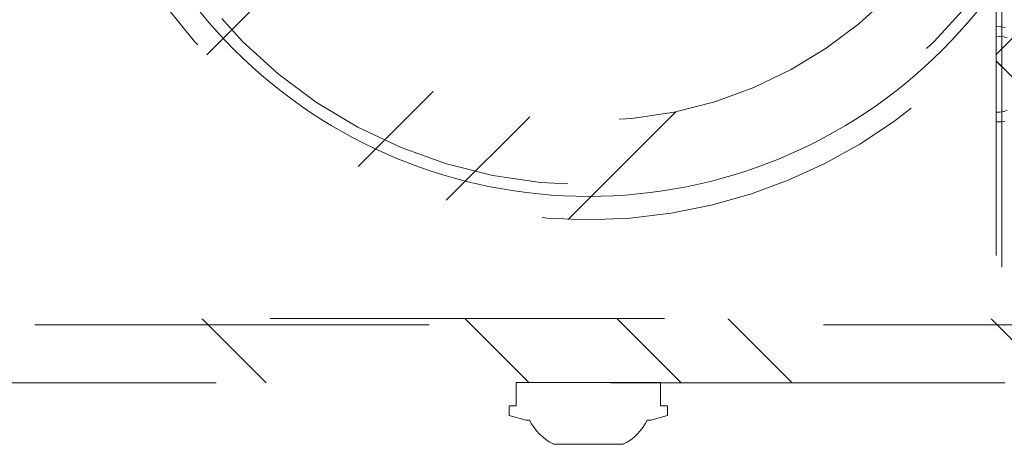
# Model space of a CAD drawing. Header units: inches. Extents: x -434 to -285, y -58 to 33.
# Tile 37 of 103: x -418.5 to -415.17, y 22.15 to 23.59. Entities that reach past the tile are written whole.
import ezdxf

# ---------------------------------------------------------------- set-up
doc = ezdxf.new("R2010")
doc.units = ezdxf.units.IN
doc.header["$LTSCALE"] = 32
doc.header["$MEASUREMENT"] = 0
doc.header["$PDMODE"] = 1
doc.header["$PDSIZE"] = -2
doc.linetypes.add('Dash Style-1', pattern=[0.083328, 0.041656, -0.041672])
for name, color, linetype, lineweight in [('Black', 7, 'Continuous', 18), ('DashLine', 7, 'Dash Style-1', 13), ('DashLineFill', 7, 'Dash Style-1', 13), ('Drawing', 7, 'Continuous', 18), ('Metal-Black', 7, 'Continuous', 18), ('Metal-DeskStructure', 7, 'Continuous', 13), ('None', 7, 'Continuous', 18), ('SolidLine', 7, 'Continuous', 15), ('Wood_1-H', 7, 'Continuous', 13)]:
    doc.layers.add(name, color=color, linetype=linetype, lineweight=lineweight)
doc.layers.add('Metal-Leg', color=7, linetype='Continuous', lineweight=18, true_color=0x4c4c4c)
pattern_1 = [(45, (0, 0), (-1.613, 1.9357), []), (45, (-1.0608, 1.0608), (-0.472346, 0.41676), [])]

# ---------------------------------------------------------------- blocks, each defined once
blk = doc.blocks.new('1BRPFX-Ped_Plate (2D)')
at = {"layer": 'DashLineFill', "linetype": 'Continuous', "lineweight": 13}
h = blk.add_hatch(dxfattribs=at)
h.set_pattern_fill('Steel', color=253, style=0, pattern_type=2)
h.set_pattern_definition(pattern_1)
edge = h.paths.add_edge_path()
edge.add_arc((-4.1457, 1.7047), 0.126, 90, 180, ccw=False)
edge.add_line((-4.1457, 1.8307), (4.1457, 1.8307))
edge.add_arc((4.1457, 1.7047), 0.126, 0, 90, ccw=False)
edge.add_line((4.2717, 1.7047), (4.2717, -1.7047))
edge.add_arc((4.1457, -1.7047), 0.126, 270, 360, ccw=False)
edge.add_line((4.1457, -1.8307), (-4.1457, -1.8307))
edge.add_arc((-4.1457, -1.7047), 0.126, 180, 270, ccw=False)
edge.add_line((-4.2717, -1.7047), (-4.2717, 1.7047))
at = {"layer": 'DashLineFill', "flags": 128}
blk.add_lwpolyline([(-4.2717, 1.7047, -0.414214), (-4.1457, 1.8307), (4.1457, 1.8307, -0.414214), (4.2717, 1.7047), (4.2717, -1.7047, -0.414214), (4.1457, -1.8307), (-4.1457, -1.8307, -0.414214), (-4.2717, -1.7047)], format="xyb", close=True, dxfattribs=at)
at = {"layer": 'SolidLine', "flags": 128}
for points in [[(-0.4571, -1.0851), (-0.4952, -1.108), (-0.5354, -1.127), (-0.5772, -1.1419), (-0.6203, -1.1527), (-0.6643, -1.1592), (-0.7087, -1.1614), (-0.753, -1.1592), (-0.797, -1.1527), (-0.8401, -1.1419), (-0.8819, -1.127), (-0.9221, -1.108), (-0.9602, -1.0851)], [(0.9602, -1.0851), (0.9221, -1.108), (0.8819, -1.127), (0.8401, -1.1419), (0.797, -1.1527), (0.753, -1.1592), (0.7087, -1.1614), (0.6643, -1.1592), (0.6203, -1.1527), (0.5772, -1.1419), (0.5354, -1.127), (0.4952, -1.108), (0.4571, -1.0851)], [(1.3168, -1.4025), (1.3046, -1.4056), (1.2921, -1.4074), (1.2795, -1.408), (1.2669, -1.4074), (1.2545, -1.4056), (1.2422, -1.4025), (1.2304, -1.3982), (1.219, -1.3929), (1.2081, -1.3864), (1.198, -1.3789), (1.1887, -1.3704), (1.1802, -1.361), (1.1727, -1.3509), (1.1662, -1.3401), (1.1608, -1.3287), (1.1566, -1.3168), (1.1535, -1.3046), (1.1516, -1.2921), (1.151, -1.2795), (1.1516, -1.2669), (1.1535, -1.2545), (1.1566, -1.2422), (1.1608, -1.2304), (1.1662, -1.219), (1.1727, -1.2081), (1.1802, -1.198), (1.1887, -1.1887), (1.198, -1.1802), (1.2081, -1.1727), (1.219, -1.1662), (1.2304, -1.1608), (1.2422, -1.1566), (1.2545, -1.1535), (1.2669, -1.1516), (1.2795, -1.151), (1.2921, -1.1516), (1.3046, -1.1535), (1.3168, -1.1566)]]:
    blk.add_lwpolyline(points, dxfattribs=at)
blk.add_lwpolyline([(-1.2795, -1.151), (-1.2669, -1.1516), (-1.2545, -1.1535), (-1.2422, -1.1566), (-1.2304, -1.1608), (-1.219, -1.1662), (-1.2081, -1.1727), (-1.198, -1.1802), (-1.1887, -1.1887), (-1.1802, -1.198), (-1.1727, -1.2081), (-1.1662, -1.219), (-1.1608, -1.2304), (-1.1566, -1.2422), (-1.1535, -1.2545), (-1.1516, -1.2669), (-1.151, -1.2795), (-1.1516, -1.2921), (-1.1535, -1.3046), (-1.1566, -1.3168), (-1.1608, -1.3287), (-1.1662, -1.3401), (-1.1727, -1.3509), (-1.1802, -1.361), (-1.1887, -1.3704), (-1.198, -1.3789), (-1.2081, -1.3864), (-1.219, -1.3929), (-1.2304, -1.3982), (-1.2422, -1.4025), (-1.2545, -1.4056), (-1.2669, -1.4074), (-1.2795, -1.408), (-1.2921, -1.4074), (-1.3046, -1.4056), (-1.3168, -1.4025), (-1.3287, -1.3982), (-1.3401, -1.3929), (-1.3509, -1.3864), (-1.361, -1.3789), (-1.3704, -1.3704), (-1.3789, -1.361), (-1.3864, -1.3509), (-1.3929, -1.3401), (-1.3982, -1.3287), (-1.4025, -1.3168), (-1.4056, -1.3046), (-1.4074, -1.2921), (-1.408, -1.2795), (-1.4074, -1.2669), (-1.4056, -1.2545), (-1.4025, -1.2422), (-1.3982, -1.2304), (-1.3929, -1.219), (-1.3864, -1.2081), (-1.3789, -1.198), (-1.3704, -1.1887), (-1.361, -1.1802), (-1.3509, -1.1727), (-1.3401, -1.1662), (-1.3287, -1.1608), (-1.3168, -1.1566), (-1.3046, -1.1535), (-1.2921, -1.1516)], close=True, dxfattribs=at)
blk = doc.blocks.new('1BRPFY-Leg_Plate (2D)')
at = {"layer": 'DashLineFill', "linetype": 'Continuous', "lineweight": 13}
h = blk.add_hatch(dxfattribs=at)
h.set_pattern_fill('Steel', color=253, style=0, pattern_type=2)
h.set_pattern_definition(pattern_1)
edge = h.paths.add_edge_path()
edge.add_arc((-1.7047, 1.7047), 0.126, 90, 180, ccw=False)
edge.add_line((-1.7047, 1.8307), (1.7047, 1.8307))
edge.add_arc((1.7047, 1.7047), 0.126, 0, 90, ccw=False)
edge.add_line((1.8307, 1.7047), (1.8307, -1.7047))
edge.add_arc((1.7047, -1.7047), 0.126, -90, 0, ccw=False)
edge.add_line((1.7047, -1.8307), (-1.7047, -1.8307))
edge.add_arc((-1.7047, -1.7047), 0.126, 180, 270, ccw=False)
edge.add_line((-1.8307, -1.7047), (-1.8307, 1.7047))
at = {"layer": 'DashLineFill', "flags": 128}
blk.add_lwpolyline([(-1.8307, 1.7047, -0.414214), (-1.7047, 1.8307), (1.7047, 1.8307, -0.414214), (1.8307, 1.7047), (1.8307, -1.7047, -0.414214), (1.7047, -1.8307), (-1.7047, -1.8307, -0.414214), (-1.8307, -1.7047)], format="xyb", close=True, dxfattribs=at)
at = {"layer": 'SolidLine', "flags": 128}
blk.add_lwpolyline([(-1.2795, -1.1181), (-1.2637, -1.1189), (-1.248, -1.1212), (-1.2327, -1.1251), (-1.2178, -1.1304), (-1.2034, -1.1372), (-1.1898, -1.1453), (-1.1771, -1.1548), (-1.1654, -1.1654), (-1.1548, -1.1771), (-1.1453, -1.1898), (-1.1372, -1.2034), (-1.1304, -1.2178), (-1.1251, -1.2327), (-1.1212, -1.248), (-1.1189, -1.2637), (-1.1181, -1.2795), (-1.1189, -1.2953), (-1.1212, -1.311), (-1.1251, -1.3264), (-1.1304, -1.3413), (-1.1372, -1.3556), (-1.1453, -1.3692), (-1.1548, -1.3819), (-1.1654, -1.3937), (-1.1771, -1.4043), (-1.1898, -1.4137), (-1.2034, -1.4219), (-1.2178, -1.4287), (-1.2327, -1.434), (-1.248, -1.4378), (-1.2637, -1.4402), (-1.2795, -1.4409), (-1.2953, -1.4402), (-1.311, -1.4378), (-1.3264, -1.434), (-1.3413, -1.4287), (-1.3556, -1.4219), (-1.3692, -1.4137), (-1.3819, -1.4043), (-1.3937, -1.3937), (-1.4043, -1.3819), (-1.4137, -1.3692), (-1.4219, -1.3556), (-1.4287, -1.3413), (-1.434, -1.3264), (-1.4378, -1.311), (-1.4402, -1.2953), (-1.4409, -1.2795), (-1.4402, -1.2637), (-1.4378, -1.248), (-1.434, -1.2327), (-1.4287, -1.2178), (-1.4219, -1.2034), (-1.4137, -1.1898), (-1.4043, -1.1771), (-1.3937, -1.1654), (-1.3819, -1.1548), (-1.3692, -1.1453), (-1.3556, -1.1372), (-1.3413, -1.1304), (-1.3264, -1.1251), (-1.311, -1.1212), (-1.2953, -1.1189)], close=True, dxfattribs=at)
blk.add_lwpolyline([(1.311, -1.4378), (1.2953, -1.4402), (1.2795, -1.4409), (1.2637, -1.4402), (1.248, -1.4378), (1.2327, -1.434), (1.2178, -1.4287), (1.2034, -1.4219), (1.1898, -1.4137), (1.1771, -1.4043), (1.1654, -1.3937), (1.1548, -1.3819), (1.1453, -1.3692), (1.1372, -1.3556), (1.1304, -1.3413), (1.1251, -1.3264), (1.1212, -1.311), (1.1189, -1.2953), (1.1181, -1.2795), (1.1189, -1.2637), (1.1212, -1.248), (1.1251, -1.2327), (1.1304, -1.2178), (1.1372, -1.2034), (1.1453, -1.1898), (1.1548, -1.1771), (1.1654, -1.1654), (1.1771, -1.1548), (1.1898, -1.1453), (1.2034, -1.1372), (1.2178, -1.1304), (1.2327, -1.1251), (1.248, -1.1212), (1.2637, -1.1189), (1.2795, -1.1181), (1.2953, -1.1189), (1.311, -1.1212)], dxfattribs=at)
blk = doc.blocks.new('Group-4')
at = {"layer": 'Black', "color": 7}
for name in ['1BRPFX-Ped_Plate (2D)', '1BRPFY-Leg_Plate (2D)']:
    blk.add_blockref(name, (14.9803, -5.315), dxfattribs=at)
blk = doc.blocks.new('Group-5')
at = {"layer": 'None'}
blk.add_blockref('Group-4', (0, 0), dxfattribs=at)
blk = doc.blocks.new('SL Low Storage (2D)')
at = {"layer": 'None'}
blk.add_blockref('Group-5', (0, 0), dxfattribs=at)
at = {"layer": 'Drawing', "color": 0, "flags": 1}
for tag in ['Tag', 'Catalog', 'Option1', 'Option2', 'Option3', 'Option4', 'Option5', 'Option6', 'Option7', 'Option8', 'Option9', 'Option10', 'Option11', 'Option12', 'Custom', 'FinishGroup', 'Discount', 'Item2', 'Item3', 'Item6', 'Item8', 'Item9', 'Item10', 'Item12', 'Item13', 'Item16', 'Item18', 'Item19', 'Item20', 'Item21', 'Item22', 'Item23', 'Item24', 'Item25', 'Item1', 'Item4', 'Item5', 'Item7', 'Item11', 'Item14', 'Item15', 'Item17']:
    blk.add_attdef(tag, (-72.0013, 20.0562), '', height=0.00709, dxfattribs=at)
blk = doc.blocks.new('Group-45')
at = {"layer": 'Metal-DeskStructure', "color": 7}
blk.add_open_spline([(-0.563, -0.4031), (-0.563, -0.4084), (-0.567, -0.4164), (-0.5762, -0.4217), (-0.5934, -0.4243), (-0.6185, -0.4243), (-0.6344, -0.4203), (-0.6437, -0.4164), (-0.6476, -0.4071), (-0.6476, -0.2009), (-0.6476, 0), (-0.8593, 0), (-1.0709, 0), (-1.0709, -0.2009), (-1.0709, -0.4071), (-1.0748, -0.4164), (-1.0841, -0.4203), (-1.1013, -0.4243), (-1.1251, -0.4243), (-1.1423, -0.4217), (-1.1515, -0.4164), (-1.1555, -0.4084), (-1.1555, 0), (-1.1555, 0.4084), (-1.1515, 0.4164), (-1.1423, 0.4217), (-1.1251, 0.4243), (-1.1013, 0.4243), (-1.0841, 0.4217), (-1.0748, 0.4164), (-1.0709, 0.4097), (-1.0709, 0.2446), (-1.0709, 0.0849), (-0.8593, 0.0849), (-0.6476, 0.0849), (-0.6476, 0.2446), (-0.6476, 0.4097), (-0.6437, 0.4164), (-0.6344, 0.4217), (-0.6185, 0.4243), (-0.5934, 0.4243), (-0.5762, 0.4217), (-0.567, 0.4164), (-0.563, 0.4084), (-0.563, 0), (-0.563, -0.4031)], degree=2, knots=[0, 0, 0, 0.0023, 0.004599, 0.006899, 0.009198, 0.011753, 0.014308, 0.016863, 0.019418, 0.116187, 0.116187, 0.218123, 0.218123, 0.314892, 0.317447, 0.320002, 0.322557, 0.325112, 0.327667, 0.330222, 0.332777, 0.335332, 0.52951, 0.532065, 0.53462, 0.537175, 0.53973, 0.542285, 0.54484, 0.547395, 0.54995, 0.626918, 0.626918, 0.728853, 0.728853, 0.805822, 0.808377, 0.810932, 0.813487, 0.816042, 0.818342, 0.820641, 0.822941, 0.82524, 1, 1, 1], dxfattribs=at)
blk = doc.blocks.new('Group-46')
at = {"layer": 'Metal-DeskStructure', "color": 7, "flags": 128}
blk.add_lwpolyline([(0.8051, 0.3242), (0.657, -0.1001), (0.9546, -0.1001)], close=True, dxfattribs=at)
at = {"layer": 'Metal-DeskStructure', "color": 7}
blk.add_open_spline([(1.1741, -0.3918), (1.1847, -0.421), (1.1688, -0.4369), (1.145, -0.4396), (1.104, -0.4396), (1.0789, -0.4369), (1.067, -0.4329), (1.0604, -0.4237), (1.0577, -0.417), (1.0214, -0.301), (0.985, -0.185), (0.8071, -0.185), (0.6292, -0.185), (0.5942, -0.2997), (0.5591, -0.4144), (0.5565, -0.421), (0.5499, -0.4303), (0.5379, -0.4369), (0.5141, -0.4396), (0.4771, -0.4396), (0.452, -0.4356), (0.4427, -0.425), (0.4427, -0.4051), (0.448, -0.3905), (0.5915, 0.0007), (0.735, 0.3918), (0.7377, 0.3971), (0.7469, 0.4038), (0.7628, 0.4077), (0.7892, 0.4091), (0.8302, 0.4091), (0.858, 0.4077), (0.8752, 0.4038), (0.8845, 0.3971), (0.8871, 0.3918), (1.0306, 0), (1.1741, -0.3918)], degree=2, knots=[0, 0, 0, 0.015953, 0.02393, 0.031906, 0.039384, 0.046862, 0.054341, 0.061819, 0.061819, 0.189198, 0.189198, 0.375552, 0.375552, 0.501195, 0.501195, 0.508673, 0.516151, 0.523629, 0.531107, 0.538585, 0.546064, 0.553543, 0.561021, 0.561021, 0.761848, 0.761848, 0.764705, 0.767562, 0.770419, 0.773275, 0.776323, 0.77937, 0.782417, 0.785464, 0.785464, 1, 1, 1], dxfattribs=at)
blk = doc.blocks.new('TL14_lower_leg (2D)')
at = {"layer": 'DashLine', "flags": 128}
for points in [[(0, 1.378), (0.1351, 1.3713), (0.2688, 1.3515), (0.4, 1.3186), (0.5273, 1.2731), (0.6496, 1.2152), (0.7655, 1.1457), (0.8742, 1.0652), (0.9744, 0.9744), (1.0652, 0.8742), (1.1457, 0.7655), (1.2152, 0.6496), (1.2731, 0.5273), (1.3186, 0.4), (1.3515, 0.2688), (1.3713, 0.1351), (1.378, 0), (1.3713, -0.1351), (1.3515, -0.2688), (1.3186, -0.4), (1.2731, -0.5273), (1.2152, -0.6496), (1.1457, -0.7655), (1.0652, -0.8742), (0.9744, -0.9744), (0.8742, -1.0652), (0.7655, -1.1457), (0.6496, -1.2152), (0.5273, -1.2731), (0.4, -1.3186), (0.2688, -1.3515), (0.1351, -1.3713), (0, -1.378), (-0.1351, -1.3713), (-0.2688, -1.3515), (-0.4, -1.3186), (-0.5273, -1.2731), (-0.6496, -1.2152), (-0.7655, -1.1457), (-0.8742, -1.0652), (-0.9744, -0.9744), (-1.0652, -0.8742), (-1.1457, -0.7655), (-1.2152, -0.6496), (-1.2731, -0.5273), (-1.3186, -0.4), (-1.3515, -0.2688), (-1.3713, -0.1351), (-1.378, 0), (-1.3713, 0.1351), (-1.3515, 0.2688), (-1.3186, 0.4), (-1.2731, 0.5273), (-1.2152, 0.6496), (-1.1457, 0.7655), (-1.0652, 0.8742), (-0.9744, 0.9744), (-0.8742, 1.0652), (-0.7655, 1.1457), (-0.6496, 1.2152), (-0.5273, 1.2731), (-0.4, 1.3186), (-0.2688, 1.3515), (-0.1351, 1.3713)], [(-0.7087, 0.8701), (-0.6928, 0.8693), (-0.6772, 0.867), (-0.6618, 0.8631), (-0.6469, 0.8578), (-0.6326, 0.851), (-0.619, 0.8429), (-0.6063, 0.8334), (-0.5945, 0.8228), (-0.5839, 0.8111), (-0.5744, 0.7983), (-0.5663, 0.7848), (-0.5595, 0.7704), (-0.5542, 0.7555), (-0.5503, 0.7402), (-0.548, 0.7245), (-0.5472, 0.7087), (-0.548, 0.6928), (-0.5503, 0.6772), (-0.5542, 0.6618), (-0.5595, 0.6469), (-0.5663, 0.6326), (-0.5744, 0.619), (-0.5839, 0.6063), (-0.5945, 0.5945), (-0.6063, 0.5839), (-0.619, 0.5744), (-0.6326, 0.5663), (-0.6469, 0.5595), (-0.6618, 0.5542), (-0.6772, 0.5503), (-0.6928, 0.548), (-0.7087, 0.5472), (-0.7245, 0.548), (-0.7402, 0.5503), (-0.7555, 0.5542), (-0.7704, 0.5595), (-0.7848, 0.5663), (-0.7983, 0.5744), (-0.8111, 0.5839), (-0.8228, 0.5945), (-0.8334, 0.6063), (-0.8429, 0.619), (-0.851, 0.6326), (-0.8578, 0.6469), (-0.8631, 0.6618), (-0.867, 0.6772), (-0.8693, 0.6928), (-0.8701, 0.7087), (-0.8693, 0.7245), (-0.867, 0.7402), (-0.8631, 0.7555), (-0.8578, 0.7704), (-0.851, 0.7848), (-0.8429, 0.7983), (-0.8334, 0.8111), (-0.8228, 0.8228), (-0.8111, 0.8334), (-0.7983, 0.8429), (-0.7848, 0.851), (-0.7704, 0.8578), (-0.7555, 0.8631), (-0.7402, 0.867), (-0.7245, 0.8693)], [(0.7087, 0.8701), (0.7245, 0.8693), (0.7402, 0.867), (0.7555, 0.8631), (0.7704, 0.8578), (0.7848, 0.851), (0.7983, 0.8429), (0.8111, 0.8334), (0.8228, 0.8228), (0.8334, 0.8111), (0.8429, 0.7983), (0.851, 0.7848), (0.8578, 0.7704), (0.8631, 0.7555), (0.867, 0.7402), (0.8693, 0.7245), (0.8701, 0.7087), (0.8693, 0.6928), (0.867, 0.6772), (0.8631, 0.6618), (0.8578, 0.6469), (0.851, 0.6326), (0.8429, 0.619), (0.8334, 0.6063), (0.8228, 0.5945), (0.8111, 0.5839), (0.7983, 0.5744), (0.7848, 0.5663), (0.7704, 0.5595), (0.7555, 0.5542), (0.7402, 0.5503), (0.7245, 0.548), (0.7087, 0.5472), (0.6928, 0.548), (0.6772, 0.5503), (0.6618, 0.5542), (0.6469, 0.5595), (0.6326, 0.5663), (0.619, 0.5744), (0.6063, 0.5839), (0.5945, 0.5945), (0.5839, 0.6063), (0.5744, 0.619), (0.5663, 0.6326), (0.5595, 0.6469), (0.5542, 0.6618), (0.5503, 0.6772), (0.548, 0.6928), (0.5472, 0.7087), (0.548, 0.7245), (0.5503, 0.7402), (0.5542, 0.7555), (0.5595, 0.7704), (0.5663, 0.7848), (0.5744, 0.7983), (0.5839, 0.8111), (0.5945, 0.8228), (0.6063, 0.8334), (0.619, 0.8429), (0.6326, 0.851), (0.6469, 0.8578), (0.6618, 0.8631), (0.6772, 0.867), (0.6928, 0.8693)], [(-0.7087, -0.5472), (-0.6928, -0.548), (-0.6772, -0.5503), (-0.6618, -0.5542), (-0.6469, -0.5595), (-0.6326, -0.5663), (-0.619, -0.5744), (-0.6063, -0.5839), (-0.5945, -0.5945), (-0.5839, -0.6063), (-0.5744, -0.619), (-0.5663, -0.6326), (-0.5595, -0.6469), (-0.5542, -0.6618), (-0.5503, -0.6772), (-0.548, -0.6928), (-0.5472, -0.7087), (-0.548, -0.7245), (-0.5503, -0.7402), (-0.5542, -0.7555), (-0.5595, -0.7704), (-0.5663, -0.7848), (-0.5744, -0.7983), (-0.5839, -0.8111), (-0.5945, -0.8228), (-0.6063, -0.8334), (-0.619, -0.8429), (-0.6326, -0.851), (-0.6469, -0.8578), (-0.6618, -0.8631), (-0.6772, -0.867), (-0.6928, -0.8693), (-0.7087, -0.8701), (-0.7245, -0.8693), (-0.7402, -0.867), (-0.7555, -0.8631), (-0.7704, -0.8578), (-0.7848, -0.851), (-0.7983, -0.8429), (-0.8111, -0.8334), (-0.8228, -0.8228), (-0.8334, -0.8111), (-0.8429, -0.7983), (-0.851, -0.7848), (-0.8578, -0.7704), (-0.8631, -0.7555), (-0.867, -0.7402), (-0.8693, -0.7245), (-0.8701, -0.7087), (-0.8693, -0.6928), (-0.867, -0.6772), (-0.8631, -0.6618), (-0.8578, -0.6469), (-0.851, -0.6326), (-0.8429, -0.619), (-0.8334, -0.6063), (-0.8228, -0.5945), (-0.8111, -0.5839), (-0.7983, -0.5744), (-0.7848, -0.5663), (-0.7704, -0.5595), (-0.7555, -0.5542), (-0.7402, -0.5503), (-0.7245, -0.548)], [(0.7087, -0.5472), (0.7245, -0.548), (0.7402, -0.5503), (0.7555, -0.5542), (0.7704, -0.5595), (0.7848, -0.5663), (0.7983, -0.5744), (0.8111, -0.5839), (0.8228, -0.5945), (0.8334, -0.6063), (0.8429, -0.619), (0.851, -0.6326), (0.8578, -0.6469), (0.8631, -0.6618), (0.867, -0.6772), (0.8693, -0.6928), (0.8701, -0.7087), (0.8693, -0.7245), (0.867, -0.7402), (0.8631, -0.7555), (0.8578, -0.7704), (0.851, -0.7848), (0.8429, -0.7983), (0.8334, -0.8111), (0.8228, -0.8228), (0.8111, -0.8334), (0.7983, -0.8429), (0.7848, -0.851), (0.7704, -0.8578), (0.7555, -0.8631), (0.7402, -0.867), (0.7245, -0.8693), (0.7087, -0.8701), (0.6928, -0.8693), (0.6772, -0.867), (0.6618, -0.8631), (0.6469, -0.8578), (0.6326, -0.851), (0.619, -0.8429), (0.6063, -0.8334), (0.5945, -0.8228), (0.5839, -0.8111), (0.5744, -0.7983), (0.5663, -0.7848), (0.5595, -0.7704), (0.5542, -0.7555), (0.5503, -0.7402), (0.548, -0.7245), (0.5472, -0.7087), (0.548, -0.6928), (0.5503, -0.6772), (0.5542, -0.6618), (0.5595, -0.6469), (0.5663, -0.6326), (0.5744, -0.619), (0.5839, -0.6063), (0.5945, -0.5945), (0.6063, -0.5839), (0.619, -0.5744), (0.6326, -0.5663), (0.6469, -0.5595), (0.6618, -0.5542), (0.6772, -0.5503), (0.6928, -0.548)]]:
    blk.add_lwpolyline(points, close=True, dxfattribs=at)
at = {"layer": 'DashLine', "linetype": 'Continuous', "lineweight": 5}
blk.add_point((0, 0), dxfattribs=at)
at = {"layer": 'Metal-DeskStructure', "color": 7}
for name in ['Group-45', 'Group-46']:
    blk.add_blockref(name, (0, 0), dxfattribs=at)
blk = doc.blocks.new('1BRPT9-Bracket (2D)')
at = {"layer": 'DashLineFill', "linetype": 'Continuous', "lineweight": 13}
h = blk.add_hatch(dxfattribs=at)
h.set_pattern_fill('Steel', color=253, style=0, pattern_type=2)
h.set_pattern_definition(pattern_1)
edge = h.paths.add_edge_path()
edge.add_line((-2.3221, -8.7402), (-2.3221, 8.7402))
edge.add_line((-2.3221, 8.7402), (1.6779, 8.7402))
edge.add_arc((1.6779, 8.4882), 0.252, 0, 90, ccw=False)
edge.add_line((1.9299, 8.4882), (1.9299, 7.4803))
edge.add_line((1.9299, 7.4803), (2.3236, 7.4611))
edge.add_line((2.3236, 7.4611), (2.3236, -7.4803))
edge.add_line((2.3236, -7.4803), (1.9299, -7.4803))
edge.add_line((1.9299, -7.4803), (1.9299, -8.4882))
edge.add_arc((1.6779, -8.4882), 0.252, -90, 0, ccw=False)
edge.add_line((1.6779, -8.7402), (-2.3221, -8.7402))
h = blk.add_hatch(dxfattribs=at)
h.set_pattern_fill('Steel', color=253, style=0, pattern_type=2)
h.set_pattern_definition(pattern_1)
h.paths.add_polyline_path([(1.3393, 0.6004), (1.348, 0.6), (1.3566, 0.5987), (1.3651, 0.5966), (1.3732, 0.5937), (1.3811, 0.5899), (1.3886, 0.5855), (1.3955, 0.5803), (1.402, 0.5744), (1.4078, 0.568), (1.413, 0.561), (1.4175, 0.5536), (1.4212, 0.5457), (1.4241, 0.5375), (1.4262, 0.5291), (1.4275, 0.5205), (1.4279, 0.5118), (1.4275, 0.5031), (1.4262, 0.4945), (1.4241, 0.4861), (1.4212, 0.4779), (1.4175, 0.4701), (1.413, 0.4626), (1.4078, 0.4556), (1.402, 0.4492), (1.3955, 0.4433), (1.3886, 0.4382), (1.3811, 0.4337), (1.3732, 0.43), (1.3651, 0.427), (1.3566, 0.4249), (1.348, 0.4237), (1.3393, 0.4232), (1.3307, 0.4237), (1.3221, 0.4249), (1.3136, 0.427), (1.3054, 0.43), (1.2976, 0.4337), (1.2901, 0.4382), (1.2832, 0.4433), (1.2767, 0.4492), (1.2709, 0.4556), (1.2657, 0.4626), (1.2612, 0.4701), (1.2575, 0.4779), (1.2546, 0.4861), (1.2525, 0.4945), (1.2512, 0.5031), (1.2508, 0.5118), (1.2512, 0.5205), (1.2525, 0.5291), (1.2546, 0.5375), (1.2575, 0.5457), (1.2612, 0.5536), (1.2657, 0.561), (1.2709, 0.568), (1.2767, 0.5744), (1.2832, 0.5803), (1.2901, 0.5855), (1.2976, 0.5899), (1.3054, 0.5937), (1.3136, 0.5966), (1.3221, 0.5987), (1.3307, 0.6)])
h = blk.add_hatch(dxfattribs=at)
h.set_pattern_fill('Steel', color=253, style=0, pattern_type=2)
h.set_pattern_definition(pattern_1)
h.paths.add_polyline_path([(1.3393, -0.6196), (1.3307, -0.6191), (1.3221, -0.6179), (1.3136, -0.6158), (1.3054, -0.6128), (1.2976, -0.6091), (1.2901, -0.6046), (1.2832, -0.5995), (1.2767, -0.5936), (1.2709, -0.5872), (1.2657, -0.5802), (1.2612, -0.5727), (1.2575, -0.5649), (1.2546, -0.5567), (1.2525, -0.5483), (1.2512, -0.5397), (1.2508, -0.531), (1.2512, -0.5223), (1.2525, -0.5137), (1.2546, -0.5053), (1.2575, -0.4971), (1.2612, -0.4892), (1.2657, -0.4818), (1.2709, -0.4748), (1.2767, -0.4684), (1.2832, -0.4625), (1.2901, -0.4573), (1.2976, -0.4529), (1.3054, -0.4492), (1.3136, -0.4462), (1.3221, -0.4441), (1.3307, -0.4428), (1.3393, -0.4424), (1.348, -0.4428), (1.3566, -0.4441), (1.3651, -0.4462), (1.3732, -0.4492), (1.3811, -0.4529), (1.3886, -0.4573), (1.3955, -0.4625), (1.402, -0.4684), (1.4078, -0.4748), (1.413, -0.4818), (1.4175, -0.4892), (1.4212, -0.4971), (1.4241, -0.5053), (1.4262, -0.5137), (1.4275, -0.5223), (1.4279, -0.531), (1.4275, -0.5397), (1.4262, -0.5483), (1.4241, -0.5567), (1.4212, -0.5649), (1.4175, -0.5727), (1.413, -0.5802), (1.4078, -0.5872), (1.402, -0.5936), (1.3955, -0.5995), (1.3886, -0.6046), (1.3811, -0.6091), (1.3732, -0.6128), (1.3651, -0.6158), (1.3566, -0.6179), (1.348, -0.6191)])
at = {"layer": 'DashLineFill'}
blk.add_line((2.1268, 7.4611), (2.1268, -7.4803), dxfattribs=at)
at = {"layer": 'DashLineFill', "flags": 128}
blk.add_lwpolyline([(-2.3221, -8.7402), (-2.3221, 8.7402), (1.6779, 8.7402, -0.414214), (1.9299, 8.4882), (1.9299, 7.4803), (2.3236, 7.4611), (2.3236, -7.4803), (1.9299, -7.4803), (1.9299, -8.4882, -0.414214), (1.6779, -8.7402)], format="xyb", close=True, dxfattribs=at)
for points in [[(1.3393, 0.6004), (1.348, 0.6), (1.3566, 0.5987), (1.3651, 0.5966), (1.3732, 0.5937), (1.3811, 0.5899), (1.3886, 0.5855), (1.3955, 0.5803), (1.402, 0.5744), (1.4078, 0.568), (1.413, 0.561), (1.4175, 0.5536), (1.4212, 0.5457), (1.4241, 0.5375), (1.4262, 0.5291), (1.4275, 0.5205), (1.4279, 0.5118), (1.4275, 0.5031), (1.4262, 0.4945), (1.4241, 0.4861), (1.4212, 0.4779), (1.4175, 0.4701), (1.413, 0.4626), (1.4078, 0.4556), (1.402, 0.4492), (1.3955, 0.4433), (1.3886, 0.4382), (1.3811, 0.4337), (1.3732, 0.43), (1.3651, 0.427), (1.3566, 0.4249), (1.348, 0.4237), (1.3393, 0.4232), (1.3307, 0.4237), (1.3221, 0.4249), (1.3136, 0.427), (1.3054, 0.43), (1.2976, 0.4337), (1.2901, 0.4382), (1.2832, 0.4433), (1.2767, 0.4492), (1.2709, 0.4556), (1.2657, 0.4626), (1.2612, 0.4701), (1.2575, 0.4779), (1.2546, 0.4861), (1.2525, 0.4945), (1.2512, 0.5031), (1.2508, 0.5118), (1.2512, 0.5205), (1.2525, 0.5291), (1.2546, 0.5375), (1.2575, 0.5457), (1.2612, 0.5536), (1.2657, 0.561), (1.2709, 0.568), (1.2767, 0.5744), (1.2832, 0.5803), (1.2901, 0.5855), (1.2976, 0.5899), (1.3054, 0.5937), (1.3136, 0.5966), (1.3221, 0.5987), (1.3307, 0.6)], [(1.3393, -0.6196), (1.3307, -0.6191), (1.3221, -0.6179), (1.3136, -0.6158), (1.3054, -0.6128), (1.2976, -0.6091), (1.2901, -0.6046), (1.2832, -0.5995), (1.2767, -0.5936), (1.2709, -0.5872), (1.2657, -0.5802), (1.2612, -0.5727), (1.2575, -0.5649), (1.2546, -0.5567), (1.2525, -0.5483), (1.2512, -0.5397), (1.2508, -0.531), (1.2512, -0.5223), (1.2525, -0.5137), (1.2546, -0.5053), (1.2575, -0.4971), (1.2612, -0.4892), (1.2657, -0.4818), (1.2709, -0.4748), (1.2767, -0.4684), (1.2832, -0.4625), (1.2901, -0.4573), (1.2976, -0.4529), (1.3054, -0.4492), (1.3136, -0.4462), (1.3221, -0.4441), (1.3307, -0.4428), (1.3393, -0.4424), (1.348, -0.4428), (1.3566, -0.4441), (1.3651, -0.4462), (1.3732, -0.4492), (1.3811, -0.4529), (1.3886, -0.4573), (1.3955, -0.4625), (1.402, -0.4684), (1.4078, -0.4748), (1.413, -0.4818), (1.4175, -0.4892), (1.4212, -0.4971), (1.4241, -0.5053), (1.4262, -0.5137), (1.4275, -0.5223), (1.4279, -0.531), (1.4275, -0.5397), (1.4262, -0.5483), (1.4241, -0.5567), (1.4212, -0.5649), (1.4175, -0.5727), (1.413, -0.5802), (1.4078, -0.5872), (1.402, -0.5936), (1.3955, -0.5995), (1.3886, -0.6046), (1.3811, -0.6091), (1.3732, -0.6128), (1.3651, -0.6158), (1.3566, -0.6179), (1.348, -0.6191)]]:
    blk.add_lwpolyline(points, close=True, dxfattribs=at)
blk = doc.blocks.new('Group-67')
at = {"layer": 'DashLineFill', "linetype": 'Continuous', "lineweight": 13}
h = blk.add_hatch(dxfattribs=at)
h.set_pattern_fill('Steel', color=253, style=0, pattern_type=2)
h.set_pattern_definition(pattern_1)
h.paths.add_polyline_path([(-2.0669, 1.3976), (2.0669, 1.3976), (2.0669, 0.1378), (2.1063, 0.1378), (2.1063, -0.1378), (2.0669, -0.1378), (2.0669, -5.2756), (2.1063, -5.2756), (2.1063, -5.5512), (2.0669, -5.5512), (2.0669, -5.8268), (-2.0669, -5.8268), (-2.0669, -5.5512), (-2.1063, -5.5512), (-2.1063, -5.2756), (-2.0669, -5.2756), (-2.0669, -0.1378), (-2.1063, -0.1378), (-2.1063, 0.1378), (-2.0669, 0.1378)])
at = {"layer": 'DashLineFill', "flags": 128}
blk.add_lwpolyline([(-2.0669, 1.3976), (2.0669, 1.3976), (2.0669, 0.1378), (2.1063, 0.1378), (2.1063, -0.1378), (2.0669, -0.1378), (2.0669, -5.2756), (2.1063, -5.2756), (2.1063, -5.5512), (2.0669, -5.5512), (2.0669, -5.8268), (-2.0669, -5.8268), (-2.0669, -5.5512), (-2.1063, -5.5512), (-2.1063, -5.2756), (-2.0669, -5.2756), (-2.0669, -0.1378), (-2.1063, -0.1378), (-2.1063, 0.1378), (-2.0669, 0.1378)], close=True, dxfattribs=at)
blk = doc.blocks.new('TL14_upper_leg (2D)')
at = {"layer": 'DashLine', "flags": 128}
blk.add_lwpolyline([(0, 1.2205), (0.1196, 1.2146), (0.2381, 1.197), (0.3543, 1.1679), (0.4671, 1.1276), (0.5753, 1.0764), (0.6781, 1.0148), (0.7743, 0.9434), (0.863, 0.863), (0.9434, 0.7743), (1.0148, 0.6781), (1.0764, 0.5753), (1.1276, 0.4671), (1.1679, 0.3543), (1.197, 0.2381), (1.2146, 0.1196), (1.2205, 0), (1.2146, -0.1196), (1.197, -0.2381), (1.1679, -0.3543), (1.1276, -0.4671), (1.0764, -0.5753), (1.0148, -0.6781), (0.9434, -0.7743), (0.863, -0.863), (0.7743, -0.9434), (0.6781, -1.0148), (0.5753, -1.0764), (0.4671, -1.1276), (0.3543, -1.1679), (0.2381, -1.197), (0.1196, -1.2146), (0, -1.2205), (-0.1196, -1.2146), (-0.2381, -1.197), (-0.3543, -1.1679), (-0.4671, -1.1276), (-0.5753, -1.0764), (-0.6781, -1.0148), (-0.7743, -0.9434), (-0.863, -0.863), (-0.9434, -0.7743), (-1.0148, -0.6781), (-1.0764, -0.5753), (-1.1276, -0.4671), (-1.1679, -0.3543), (-1.197, -0.2381), (-1.2146, -0.1196), (-1.2205, 0), (-1.2146, 0.1196), (-1.197, 0.2381), (-1.1679, 0.3543), (-1.1276, 0.4671), (-1.0764, 0.5753), (-1.0148, 0.6781), (-0.9434, 0.7743), (-0.863, 0.863), (-0.7743, 0.9434), (-0.6781, 1.0148), (-0.5753, 1.0764), (-0.4671, 1.1276), (-0.3543, 1.1679), (-0.2381, 1.197), (-0.1196, 1.2146)], close=True, dxfattribs=at)
at = {"layer": 'SolidLine', "flags": 128}
blk.add_lwpolyline([(2.3228, 0.2437), (2.4016, 0.2437), (2.4016, 0.2677), (2.4341, 0.2677), (2.4493, 0.2108), (2.4493, 0.1992, -0.157975), (2.5315, 0.1181), (2.5315, -0.1181, -0.156027), (2.4493, -0.1991), (2.4493, -0.2108), (2.4341, -0.2677), (2.4016, -0.2677), (2.4016, -0.2437), (2.3228, -0.2437)], format="xyb", close=True, dxfattribs=at)
at = {"layer": 'DashLine', "color": 7}
blk.add_blockref('Group-67', (0, 0), dxfattribs=at)
blk = doc.blocks.new('SlateLegLocator-C')
at = {"color": 255, "linetype": 'Dash Style-1', "lineweight": 5}
blk.add_wipeout([(-2.1063, 1.378), (2.1063, 1.378), (2.1063, -5.8071), (-2.1063, -5.8071)], dxfattribs=at).dxf.layer = 'Black'
at = {"layer": 'Black', "linetype": 'Dash Style-1', "lineweight": 5, "flags": 128}
blk.add_lwpolyline([(-2.1063, 1.378), (2.1063, 1.378), (2.1063, -5.8071), (-2.1063, -5.8071)], close=True, dxfattribs=at)
blk = doc.blocks.new('StructEnd-C (2D)')
at = {"layer": 'Metal-Black', "color": 7}
blk.add_blockref('1BRPT9-Bracket (2D)', (0, 0), dxfattribs=at)
at = {"layer": 'Metal-Leg', "color": 7}
blk.add_blockref('TL14_upper_leg (2D)', (0, 0), dxfattribs=at)
at = {"layer": 'Metal-DeskStructure', "color": 7}
blk.add_blockref('SlateLegLocator-C', (0, 0), dxfattribs=at)
blk = doc.blocks.new('29D RUNOFF RETURN RIGHT (2D)')
at = {"layer": 'SolidLine', "color": 7}
blk.add_blockref('TL14_lower_leg (2D)', (-0.7322, 30.128), dxfattribs=at)
at = {"layer": 'SolidLine', "color": 7, "rotation": 270}
blk.add_blockref('StructEnd-C (2D)', (-0.7322, 30.128), dxfattribs=at)
at = {"layer": 'SolidLine', "color": 7}
blk.add_blockref('TL14_lower_leg (2D)', (-0.7322, 30.128), dxfattribs=at)
at = {"layer": 'SolidLine', "color": 7, "rotation": 270}
blk.add_blockref('StructEnd-C (2D)', (-0.7322, 30.128), dxfattribs=at)
blk = doc.blocks.new('TLLegSleeve (2D)')
at = {"layer": 'DashLineFill', "linetype": 'Continuous', "lineweight": 13}
h = blk.add_hatch(dxfattribs=at)
h.set_pattern_fill('Steel', color=253, style=0, pattern_type=2)
h.set_pattern_definition(pattern_1)
edge = h.paths.add_edge_path()
edge.add_line((1.0827, 1.4023), (1.0827, 2.9134))
edge.add_arc((0, 2.9134), 1.0827, 0, 180)
edge.add_line((-1.0827, 2.9134), (-1.0827, 1.4023))
edge.add_arc((0, 0), 1.7717, 127.6699, 412.3301)
edge.add_line((1.0827, 1.4023), (1.0827, 1.4023))
edge = h.paths.add_edge_path()
edge.add_arc((0, 2.9134), 0.748, 0, 180, ccw=False)
edge.add_arc((0, 2.9134), 0.748, 180, 360, ccw=False)
edge = h.paths.add_edge_path()
edge.add_arc((0, 0), 1.437, 0, 180, ccw=False)
edge.add_arc((0, 0), 1.437, 180, 360, ccw=False)
at = {"layer": 'DashLine', "color": 8, "flags": 128}
blk.add_lwpolyline([(1.6535, 0), (1.6456, -0.1621), (1.6218, -0.3226), (1.5823, -0.48), (1.5277, -0.6328), (1.4583, -0.7795), (1.3749, -0.9187), (1.2782, -1.049), (1.1692, -1.1692), (1.049, -1.2782), (0.9187, -1.3749), (0.7795, -1.4583), (0.6328, -1.5277), (0.48, -1.5823), (0.3226, -1.6218), (0.1621, -1.6456), (0, -1.6535), (-0.1621, -1.6456), (-0.3226, -1.6218), (-0.48, -1.5823), (-0.6328, -1.5277), (-0.7795, -1.4583), (-0.9187, -1.3749), (-1.049, -1.2782), (-1.1692, -1.1692), (-1.2782, -1.049), (-1.3749, -0.9187), (-1.4583, -0.7795), (-1.5277, -0.6328), (-1.5823, -0.48), (-1.6218, -0.3226), (-1.6456, -0.1621), (-1.6535, 0), (-1.6456, 0.1621), (-1.6218, 0.3226), (-1.5823, 0.48), (-1.5277, 0.6328), (-1.4583, 0.7795), (-1.3749, 0.9187), (-1.2782, 1.049), (-1.1692, 1.1692), (-1.049, 1.2782), (-0.9187, 1.3749), (-0.7795, 1.4583), (-0.6328, 1.5277), (-0.48, 1.5823), (-0.3226, 1.6218), (-0.1621, 1.6456), (0, 1.6535), (0.1621, 1.6456), (0.3226, 1.6218), (0.48, 1.5823), (0.6328, 1.5277), (0.7795, 1.4583), (0.9187, 1.3749), (1.049, 1.2782), (1.1692, 1.1692), (1.2782, 1.049), (1.3749, 0.9187), (1.4583, 0.7795), (1.5277, 0.6328), (1.5823, 0.48), (1.6218, 0.3226), (1.6456, 0.1621)], close=True, dxfattribs=at)
at = {"layer": 'DashLineFill', "flags": 128}
for points in [[(1.0827, 1.4023), (1.0827, 2.9134, 1), (-1.0827, 2.9134), (-1.0827, 1.4023, 2.931619), (1.0827, 1.4023)], [(-1.437, 0, -1), (1.437, 0, -1)]]:
    blk.add_lwpolyline(points, format="xyb", close=True, dxfattribs=at)
blk = doc.blocks.new('Group-76')
at = {"layer": 'SolidLine', "flags": 128}
blk.add_lwpolyline([(13.3071, -5.315, -0.414214), (15, -3.622, -0.414214), (16.6929, -5.315, -0.414214), (15, -7.0079, -0.414214)], format="xyb", close=True, dxfattribs=at)
at = {"layer": 'Wood_1-H', "color": 7}
blk.add_blockref('TLLegSleeve (2D)', (15, -5.315), dxfattribs=at)
blk = doc.blocks.new('Group-77')
at = {"layer": 'None'}
blk.add_blockref('Group-76', (0, 0), dxfattribs=at)
blk = doc.blocks.new('SL Lowboy Top (2D)')
at = {"layer": 'None'}
blk.add_blockref('Group-77', (0, 0), dxfattribs=at)
at = {"layer": 'Drawing', "color": 0, "flags": 1}
for tag in ['Tag', 'Catalog', 'Option1', 'Option2', 'Option3', 'Option4', 'Option5', 'Option6', 'Option7', 'Option8', 'Option9', 'Option10', 'Option11', 'Option12', 'Custom', 'FinishGroup', 'Discount', 'Item2', 'Item3', 'Item6', 'Item8', 'Item9', 'Item10', 'Item12', 'Item13', 'Item16', 'Item18', 'Item19', 'Item20', 'Item21', 'Item22', 'Item23', 'Item24', 'Item25', 'Item1', 'Item4', 'Item5', 'Item7', 'Item11', 'Item14', 'Item15', 'Item17']:
    blk.add_attdef(tag, (-72.1194, 20.9617), '', height=0.00709, dxfattribs=at)
blk = doc.blocks.new('Group-81')
at = {"layer": 'Drawing'}
blk.add_blockref('SL Lowboy Top (2D)', (-72.1194, 44.9775), dxfattribs=at)
at = {"layer": 'Drawing', "color": 0, "flags": 1}
for tag in ['Tag', 'Catalog', 'Option1', 'Option2', 'Option3', 'Option4', 'Option5', 'Option6', 'Option7', 'Option8', 'Option9', 'Option10', 'Option11', 'Option12', 'Custom', 'FinishGroup', 'Discount', 'Item2', 'Item3', 'Item6', 'Item8', 'Item9', 'Item10', 'Item12', 'Item13', 'Item16', 'Item18', 'Item19', 'Item20', 'Item21', 'Item22', 'Item23', 'Item24', 'Item25', 'Item1', 'Item4', 'Item5', 'Item7', 'Item11', 'Item14', 'Item15', 'Item17']:
    blk.add_attdef(tag, (-72.1194, 20.9617), '', height=0.00709, dxfattribs=at)

msp = doc.modelspace()

# ---------------------------------------------------------------- block references
at = {"layer": 'Drawing'}
msp.add_blockref('SL Low Storage (2D)', (-431.4606, 30), dxfattribs=at)

# ---------------------------------------------------------------- next in the draw order: block references
at = {"layer": 'Drawing', "color": 7}
msp.add_blockref('29D RUNOFF RETURN RIGHT (2D)', (-415.8466, -5.4429), dxfattribs=at)

# ---------------------------------------------------------------- next in the draw order: block references
msp.add_blockref('Group-81', (-359.4593, -14.9775), dxfattribs=at)

doc.saveas('drawing.dxf')
